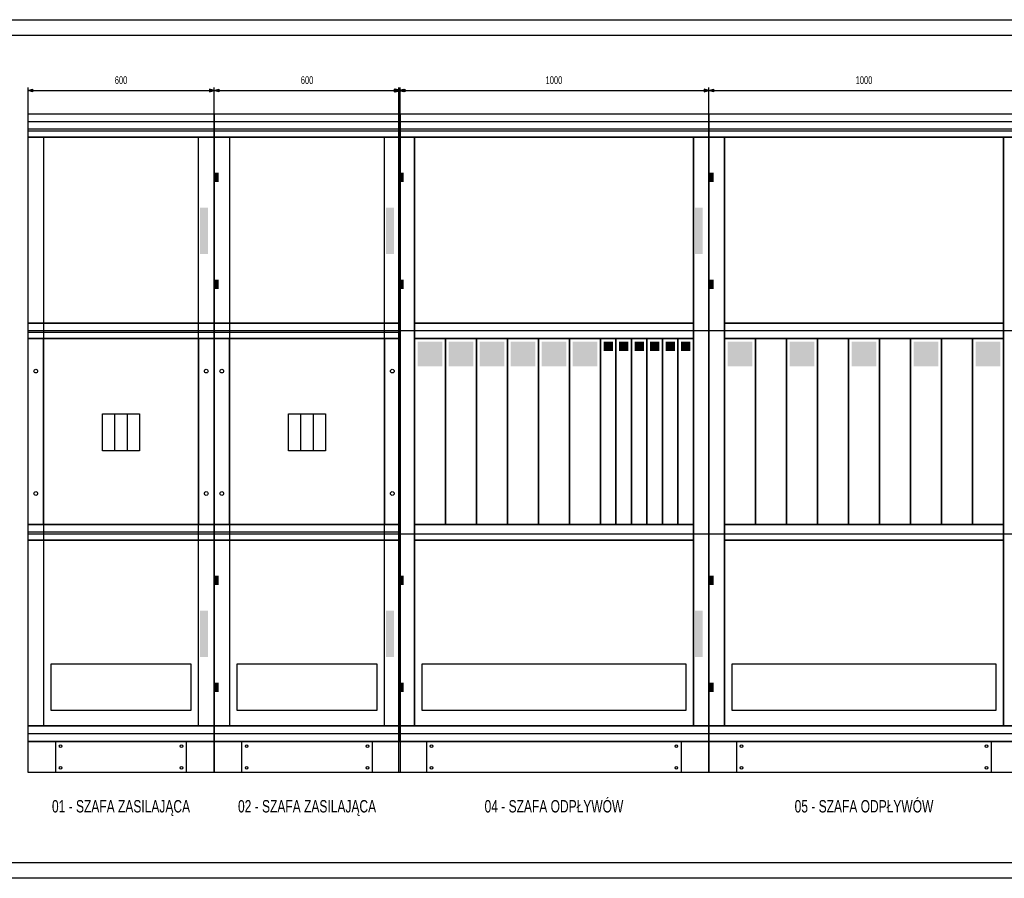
# Model space of a CAD drawing. Header units: millimetres. Extents: x -3526 to -1991, y 3916 to 4843.
# Tile 5 of 10: x -2618 to -2300, y 3916 to 4193. Entities that reach past the tile are written whole.
import ezdxf
from ezdxf.enums import TextEntityAlignment as Align

# ---------------------------------------------------------------- set-up
doc = ezdxf.new("R2010")
doc.units = ezdxf.units.MM
doc.linetypes.add('Caddy_Solid', pattern=[0])
doc.layers.add('_E_x_tabelka', color=7, linetype='Continuous', lineweight=25)
doc.layers.add('_ELTECH_ELE4', color=4, linetype='Continuous', lineweight=20)
doc.styles.add('Caddy_Arial', font='arial.ttf', dxfattribs={"width": 1.1})

msp = doc.modelspace()

# ---------------------------------------------------------------- hatches: boundary and pattern name
at = {"lineweight": 25}
for color, points in [(4, [(-2613.38, 4169.83), (-2614.88, 4170.23), (-2613.38, 4170.63), (-2613.38, 4169.83)]), (4, [(-2556.38, 4169.83), (-2554.88, 4170.23), (-2556.38, 4170.63), (-2556.38, 4169.83)]), (4, [(-2553.38, 4169.83), (-2554.88, 4170.23), (-2553.38, 4170.63), (-2553.38, 4169.83)]), (4, [(-2496.75, 4169.83), (-2495.25, 4170.23), (-2496.75, 4170.63), (-2496.75, 4169.83)]), (4, [(-2496.38, 4169.83), (-2494.88, 4170.23), (-2496.38, 4170.63), (-2496.38, 4169.83)]), (4, [(-2493.75, 4169.83), (-2495.25, 4170.23), (-2493.75, 4170.63), (-2493.75, 4169.83)]), (4, [(-2493.38, 4169.83), (-2494.88, 4170.23), (-2493.38, 4170.63), (-2493.38, 4169.83)]), (4, [(-2396.75, 4169.83), (-2395.25, 4170.23), (-2396.75, 4170.63), (-2396.75, 4169.83)]), (4, [(-2393.75, 4169.83), (-2395.25, 4170.23), (-2393.75, 4170.63), (-2393.75, 4169.83)]), (6, [(-2554.88, 4143.73), (-2553.38, 4143.73), (-2553.38, 4140.73), (-2554.88, 4140.73)]), (6, [(-2495.25, 4143.73), (-2493.75, 4143.73), (-2493.75, 4140.73), (-2495.25, 4140.73)]), (6, [(-2395.25, 4143.73), (-2393.75, 4143.73), (-2393.75, 4140.73), (-2395.25, 4140.73)]), (6, [(-2559.38, 4132.48), (-2556.88, 4132.48), (-2556.88, 4117.48), (-2559.38, 4117.48)]), (6, [(-2499.38, 4132.48), (-2496.88, 4132.48), (-2496.88, 4117.48), (-2499.38, 4117.48)]), (6, [(-2399.75, 4132.48), (-2397.25, 4132.48), (-2397.25, 4117.48), (-2399.75, 4117.48)]), (6, [(-2558.96, 4128.73), (-2557.29, 4128.73), (-2557.29, 4121.23), (-2558.96, 4121.23)]), (6, [(-2498.96, 4128.73), (-2497.29, 4128.73), (-2497.29, 4121.23), (-2498.96, 4121.23)]), (6, [(-2399.33, 4128.73), (-2397.67, 4128.73), (-2397.67, 4121.23), (-2399.33, 4121.23)]), (6, [(-2554.88, 4109.23), (-2553.38, 4109.23), (-2553.38, 4106.23), (-2554.88, 4106.23)]), (6, [(-2495.25, 4109.23), (-2493.75, 4109.23), (-2493.75, 4106.23), (-2495.25, 4106.23)]), (6, [(-2395.25, 4109.23), (-2393.75, 4109.23), (-2393.75, 4106.23), (-2395.25, 4106.23)]), (6, [(-2489.25, 4089.23), (-2481.25, 4089.23), (-2481.25, 4081.23), (-2489.25, 4081.23)]), (6, [(-2479.25, 4089.23), (-2471.25, 4089.23), (-2471.25, 4081.23), (-2479.25, 4081.23)]), (6, [(-2469.25, 4089.23), (-2461.25, 4089.23), (-2461.25, 4081.23), (-2469.25, 4081.23)]), (6, [(-2459.25, 4089.23), (-2451.25, 4089.23), (-2451.25, 4081.23), (-2459.25, 4081.23)]), (6, [(-2449.25, 4089.23), (-2441.25, 4089.23), (-2441.25, 4081.23), (-2449.25, 4081.23)]), (6, [(-2439.25, 4089.23), (-2431.25, 4089.23), (-2431.25, 4081.23), (-2439.25, 4081.23)]), (6, [(-2429.25, 4089.23), (-2426.25, 4089.23), (-2426.25, 4086.23), (-2429.25, 4086.23)]), (6, [(-2424.25, 4089.23), (-2421.25, 4089.23), (-2421.25, 4086.23), (-2424.25, 4086.23)]), (6, [(-2419.25, 4089.23), (-2416.25, 4089.23), (-2416.25, 4086.23), (-2419.25, 4086.23)]), (6, [(-2414.25, 4089.23), (-2411.25, 4089.23), (-2411.25, 4086.23), (-2414.25, 4086.23)]), (6, [(-2409.25, 4089.23), (-2406.25, 4089.23), (-2406.25, 4086.23), (-2409.25, 4086.23)]), (6, [(-2404.25, 4089.23), (-2401.25, 4089.23), (-2401.25, 4086.23), (-2404.25, 4086.23)]), (6, [(-2389.25, 4089.23), (-2381.25, 4089.23), (-2381.25, 4081.23), (-2389.25, 4081.23)]), (6, [(-2369.25, 4089.23), (-2361.25, 4089.23), (-2361.25, 4081.23), (-2369.25, 4081.23)]), (6, [(-2349.25, 4089.23), (-2341.25, 4089.23), (-2341.25, 4081.23), (-2349.25, 4081.23)]), (6, [(-2329.25, 4089.23), (-2321.25, 4089.23), (-2321.25, 4081.23), (-2329.25, 4081.23)]), (6, [(-2309.25, 4089.23), (-2301.25, 4089.23), (-2301.25, 4081.23), (-2309.25, 4081.23)]), (6, [(-2554.88, 4013.73), (-2553.38, 4013.73), (-2553.38, 4010.73), (-2554.88, 4010.73)]), (6, [(-2495.25, 4013.73), (-2493.75, 4013.73), (-2493.75, 4010.73), (-2495.25, 4010.73)]), (6, [(-2395.25, 4013.73), (-2393.75, 4013.73), (-2393.75, 4010.73), (-2395.25, 4010.73)]), (6, [(-2559.38, 4002.48), (-2556.88, 4002.48), (-2556.88, 3987.48), (-2559.38, 3987.48)]), (6, [(-2499.38, 4002.48), (-2496.88, 4002.48), (-2496.88, 3987.48), (-2499.38, 3987.48)]), (6, [(-2399.75, 4002.48), (-2397.25, 4002.48), (-2397.25, 3987.48), (-2399.75, 3987.48)]), (6, [(-2558.96, 3998.73), (-2557.29, 3998.73), (-2557.29, 3991.23), (-2558.96, 3991.23)]), (6, [(-2498.96, 3998.73), (-2497.29, 3998.73), (-2497.29, 3991.23), (-2498.96, 3991.23)]), (6, [(-2399.33, 3998.73), (-2397.67, 3998.73), (-2397.67, 3991.23), (-2399.33, 3991.23)]), (6, [(-2554.88, 3979.23), (-2553.38, 3979.23), (-2553.38, 3976.23), (-2554.88, 3976.23)]), (6, [(-2495.25, 3979.23), (-2493.75, 3979.23), (-2493.75, 3976.23), (-2495.25, 3976.23)]), (6, [(-2395.25, 3979.23), (-2393.75, 3979.23), (-2393.75, 3976.23), (-2395.25, 3976.23)])]:
    msp.add_hatch(color=color, dxfattribs=at).paths.add_polyline_path(points)

# ---------------------------------------------------------------- linework, layer by layer
at = {"color": 4, "lineweight": 25}
for p, q in [((-2614.88, 4160.23), (-2614.88, 4171.23)), ((-2614.88, 4160.23), (-2614.88, 4171.23)), ((-2614.88, 4170.23), (-2554.88, 4170.23)), ((-2554.88, 4160.23), (-2554.88, 4171.23)), ((-2554.88, 4160.23), (-2554.88, 4171.23)), ((-2554.88, 4170.23), (-2494.88, 4170.23)), ((-2495.25, 4160.23), (-2495.25, 4171.23)), ((-2495.25, 4160.23), (-2495.25, 4171.23)), ((-2495.25, 4170.23), (-2395.25, 4170.23)), ((-2494.88, 4160.23), (-2494.88, 4171.23)), ((-2494.88, 4160.23), (-2494.88, 4171.23)), ((-2395.25, 4160.23), (-2395.25, 4171.23)), ((-2395.25, 4160.23), (-2395.25, 4171.23)), ((-2395.25, 4170.23), (-2295.25, 4170.23))]:
    msp.add_line(p, q, dxfattribs=at)
for points in [[(-2613.38, 4169.83), (-2614.88, 4170.23), (-2613.38, 4170.63), (-2613.38, 4169.83)], [(-2556.38, 4169.83), (-2554.88, 4170.23), (-2556.38, 4170.63), (-2556.38, 4169.83)], [(-2553.38, 4169.83), (-2554.88, 4170.23), (-2553.38, 4170.63), (-2553.38, 4169.83)], [(-2496.75, 4169.83), (-2495.25, 4170.23), (-2496.75, 4170.63), (-2496.75, 4169.83)], [(-2496.38, 4169.83), (-2494.88, 4170.23), (-2496.38, 4170.63), (-2496.38, 4169.83)], [(-2493.75, 4169.83), (-2495.25, 4170.23), (-2493.75, 4170.63), (-2493.75, 4169.83)], [(-2493.38, 4169.83), (-2494.88, 4170.23), (-2493.38, 4170.63), (-2493.38, 4169.83)], [(-2396.75, 4169.83), (-2395.25, 4170.23), (-2396.75, 4170.63), (-2396.75, 4169.83)], [(-2393.75, 4169.83), (-2395.25, 4170.23), (-2393.75, 4170.63), (-2393.75, 4169.83)]]:
    msp.add_lwpolyline(points, dxfattribs=at)
at = {"color": 6, "lineweight": 25}
for points in [[(-2614.88, 4162.73), (-2554.88, 4162.73), (-2554.88, 4157.73), (-2614.88, 4157.73), (-2614.88, 4162.73)], [(-2614.88, 4160.23), (-2554.88, 4160.23), (-2554.88, 3960.23), (-2614.88, 3960.23), (-2614.88, 4160.23)], [(-2614.88, 4160.23), (-2554.88, 4160.23), (-2554.88, 4155.23), (-2614.88, 4155.23), (-2614.88, 4160.23)], [(-2554.88, 4162.73), (-2494.88, 4162.73), (-2494.88, 4157.73), (-2554.88, 4157.73), (-2554.88, 4162.73)], [(-2554.88, 4160.23), (-2554.88, 4160.23), (-2554.88, 3960.23), (-2554.88, 3960.23), (-2554.88, 4160.23)], [(-2554.88, 4160.23), (-2494.88, 4160.23), (-2494.88, 3960.23), (-2554.88, 3960.23), (-2554.88, 4160.23)], [(-2554.88, 4160.23), (-2494.88, 4160.23), (-2494.88, 4155.23), (-2554.88, 4155.23), (-2554.88, 4160.23)], [(-2495.25, 4162.73), (-2395.25, 4162.73), (-2395.25, 4157.73), (-2495.25, 4157.73), (-2495.25, 4162.73)], [(-2495.25, 4160.23), (-2495.25, 4160.23), (-2495.25, 3960.23), (-2495.25, 3960.23), (-2495.25, 4160.23)], [(-2495.25, 4160.23), (-2395.25, 4160.23), (-2395.25, 3960.23), (-2495.25, 3960.23), (-2495.25, 4160.23)], [(-2495.25, 4160.23), (-2395.25, 4160.23), (-2395.25, 3960.23), (-2495.25, 3960.23), (-2495.25, 4160.23)], [(-2495.25, 4160.23), (-2395.25, 4160.23), (-2395.25, 4155.23), (-2495.25, 4155.23), (-2495.25, 4160.23)], [(-2494.88, 4160.23), (-2494.88, 4160.23), (-2494.88, 3960.23), (-2494.88, 3960.23), (-2494.88, 4160.23)], [(-2395.25, 4162.73), (-2295.25, 4162.73), (-2295.25, 4157.73), (-2395.25, 4157.73), (-2395.25, 4162.73)], [(-2395.25, 4160.23), (-2395.25, 4160.23), (-2395.25, 3960.23), (-2395.25, 3960.23), (-2395.25, 4160.23)], [(-2395.25, 4160.23), (-2295.25, 4160.23), (-2295.25, 3960.23), (-2395.25, 3960.23), (-2395.25, 4160.23)], [(-2395.25, 4160.23), (-2295.25, 4160.23), (-2295.25, 3960.23), (-2395.25, 3960.23), (-2395.25, 4160.23)], [(-2395.25, 4160.23), (-2295.25, 4160.23), (-2295.25, 4155.23), (-2395.25, 4155.23), (-2395.25, 4160.23)], [(-2614.88, 4157.23), (-2554.88, 4157.23), (-2554.88, 4092.73), (-2614.88, 4092.73), (-2614.88, 4157.23)], [(-2554.88, 4157.23), (-2494.88, 4157.23), (-2494.88, 4092.73), (-2554.88, 4092.73), (-2554.88, 4157.23)], [(-2495.25, 4157.23), (-2395.25, 4157.23), (-2395.25, 4092.73), (-2495.25, 4092.73), (-2495.25, 4157.23)], [(-2395.25, 4157.23), (-2295.25, 4157.23), (-2295.25, 4092.73), (-2395.25, 4092.73), (-2395.25, 4157.23)], [(-2614.88, 4155.23), (-2554.88, 4155.23), (-2554.88, 3965.23), (-2614.88, 3965.23), (-2614.88, 4155.23)], [(-2614.88, 4155.23), (-2554.88, 4155.23), (-2554.88, 4095.23), (-2614.88, 4095.23), (-2614.88, 4155.23)], [(-2614.88, 4155.23), (-2554.88, 4155.23), (-2554.88, 4095.23), (-2614.88, 4095.23), (-2614.88, 4155.23)], [(-2614.88, 4155.23), (-2609.88, 4155.23), (-2609.88, 3965.23), (-2614.88, 3965.23), (-2614.88, 4155.23)], [(-2559.88, 4155.23), (-2554.88, 4155.23), (-2554.88, 3965.23), (-2559.88, 3965.23), (-2559.88, 4155.23)], [(-2554.88, 4155.23), (-2494.88, 4155.23), (-2494.88, 3965.23), (-2554.88, 3965.23), (-2554.88, 4155.23)], [(-2554.88, 4155.23), (-2494.88, 4155.23), (-2494.88, 4095.23), (-2554.88, 4095.23), (-2554.88, 4155.23)], [(-2554.88, 4155.23), (-2494.88, 4155.23), (-2494.88, 4095.23), (-2554.88, 4095.23), (-2554.88, 4155.23)], [(-2554.88, 4155.23), (-2549.88, 4155.23), (-2549.88, 3965.23), (-2554.88, 3965.23), (-2554.88, 4155.23)], [(-2499.88, 4155.23), (-2494.88, 4155.23), (-2494.88, 3965.23), (-2499.88, 3965.23), (-2499.88, 4155.23)], [(-2495.25, 4155.23), (-2490.25, 4155.23), (-2490.25, 3965.23), (-2495.25, 3965.23), (-2495.25, 4155.23)], [(-2490.25, 4155.23), (-2400.25, 4155.23), (-2400.25, 4095.23), (-2490.25, 4095.23), (-2490.25, 4155.23)], [(-2490.25, 4155.23), (-2400.25, 4155.23), (-2400.25, 4095.23), (-2490.25, 4095.23), (-2490.25, 4155.23)], [(-2400.25, 4155.23), (-2395.25, 4155.23), (-2395.25, 3965.23), (-2400.25, 3965.23), (-2400.25, 4155.23)], [(-2395.25, 4155.23), (-2390.25, 4155.23), (-2390.25, 3965.23), (-2395.25, 3965.23), (-2395.25, 4155.23)], [(-2390.25, 4155.23), (-2300.25, 4155.23), (-2300.25, 4095.23), (-2390.25, 4095.23), (-2390.25, 4155.23)], [(-2390.25, 4155.23), (-2300.25, 4155.23), (-2300.25, 4095.23), (-2390.25, 4095.23), (-2390.25, 4155.23)], [(-2300.25, 4155.23), (-2295.25, 4155.23), (-2295.25, 3965.23), (-2300.25, 3965.23), (-2300.25, 4155.23)], [(-2614.88, 4095.23), (-2554.88, 4095.23), (-2554.88, 4090.23), (-2614.88, 4090.23), (-2614.88, 4095.23)], [(-2554.88, 4095.23), (-2494.88, 4095.23), (-2494.88, 4090.23), (-2554.88, 4090.23), (-2554.88, 4095.23)], [(-2490.25, 4095.23), (-2400.25, 4095.23), (-2400.25, 4090.23), (-2490.25, 4090.23), (-2490.25, 4095.23)], [(-2390.25, 4095.23), (-2300.25, 4095.23), (-2300.25, 4090.23), (-2390.25, 4090.23), (-2390.25, 4095.23)], [(-2614.88, 4092.23), (-2554.88, 4092.23), (-2554.88, 4027.73), (-2614.88, 4027.73), (-2614.88, 4092.23)], [(-2614.88, 4090.23), (-2554.88, 4090.23), (-2554.88, 4030.23), (-2614.88, 4030.23), (-2614.88, 4090.23)], [(-2609.88, 4090.23), (-2559.88, 4090.23), (-2559.88, 4030.23), (-2609.88, 4030.23), (-2609.88, 4090.23)], [(-2609.88, 4090.23), (-2559.88, 4090.23), (-2559.88, 4030.23), (-2609.88, 4030.23), (-2609.88, 4090.23)], [(-2554.88, 4092.23), (-2494.88, 4092.23), (-2494.88, 4027.73), (-2554.88, 4027.73), (-2554.88, 4092.23)], [(-2554.88, 4090.23), (-2494.88, 4090.23), (-2494.88, 4030.23), (-2554.88, 4030.23), (-2554.88, 4090.23)], [(-2549.88, 4090.23), (-2499.88, 4090.23), (-2499.88, 4030.23), (-2549.88, 4030.23), (-2549.88, 4090.23)], [(-2549.88, 4090.23), (-2499.88, 4090.23), (-2499.88, 4030.23), (-2549.88, 4030.23), (-2549.88, 4090.23)], [(-2490.25, 4090.23), (-2400.25, 4090.23), (-2400.25, 4030.23), (-2490.25, 4030.23), (-2490.25, 4090.23)], [(-2490.25, 4090.23), (-2480.25, 4090.23), (-2480.25, 4030.23), (-2490.25, 4030.23), (-2490.25, 4090.23)], [(-2490.25, 4090.23), (-2480.25, 4090.23), (-2480.25, 4030.23), (-2490.25, 4030.23), (-2490.25, 4090.23)], [(-2490.25, 4090.23), (-2480.25, 4090.23), (-2480.25, 4030.23), (-2490.25, 4030.23), (-2490.25, 4090.23)], [(-2480.25, 4090.23), (-2470.25, 4090.23), (-2470.25, 4030.23), (-2480.25, 4030.23), (-2480.25, 4090.23)], [(-2480.25, 4090.23), (-2470.25, 4090.23), (-2470.25, 4030.23), (-2480.25, 4030.23), (-2480.25, 4090.23)], [(-2480.25, 4090.23), (-2470.25, 4090.23), (-2470.25, 4030.23), (-2480.25, 4030.23), (-2480.25, 4090.23)], [(-2470.25, 4090.23), (-2460.25, 4090.23), (-2460.25, 4030.23), (-2470.25, 4030.23), (-2470.25, 4090.23)], [(-2470.25, 4090.23), (-2460.25, 4090.23), (-2460.25, 4030.23), (-2470.25, 4030.23), (-2470.25, 4090.23)], [(-2470.25, 4090.23), (-2460.25, 4090.23), (-2460.25, 4030.23), (-2470.25, 4030.23), (-2470.25, 4090.23)], [(-2460.25, 4090.23), (-2450.25, 4090.23), (-2450.25, 4030.23), (-2460.25, 4030.23), (-2460.25, 4090.23)], [(-2460.25, 4090.23), (-2450.25, 4090.23), (-2450.25, 4030.23), (-2460.25, 4030.23), (-2460.25, 4090.23)], [(-2460.25, 4090.23), (-2450.25, 4090.23), (-2450.25, 4030.23), (-2460.25, 4030.23), (-2460.25, 4090.23)], [(-2450.25, 4090.23), (-2440.25, 4090.23), (-2440.25, 4030.23), (-2450.25, 4030.23), (-2450.25, 4090.23)], [(-2450.25, 4090.23), (-2440.25, 4090.23), (-2440.25, 4030.23), (-2450.25, 4030.23), (-2450.25, 4090.23)], [(-2450.25, 4090.23), (-2440.25, 4090.23), (-2440.25, 4030.23), (-2450.25, 4030.23), (-2450.25, 4090.23)], [(-2440.25, 4090.23), (-2430.25, 4090.23), (-2430.25, 4030.23), (-2440.25, 4030.23), (-2440.25, 4090.23)], [(-2440.25, 4090.23), (-2430.25, 4090.23), (-2430.25, 4030.23), (-2440.25, 4030.23), (-2440.25, 4090.23)], [(-2440.25, 4090.23), (-2430.25, 4090.23), (-2430.25, 4030.23), (-2440.25, 4030.23), (-2440.25, 4090.23)], [(-2430.25, 4090.23), (-2425.25, 4090.23), (-2425.25, 4030.23), (-2430.25, 4030.23), (-2430.25, 4090.23)], [(-2430.25, 4090.23), (-2425.25, 4090.23), (-2425.25, 4030.23), (-2430.25, 4030.23), (-2430.25, 4090.23)], [(-2430.25, 4090.23), (-2425.25, 4090.23), (-2425.25, 4030.23), (-2430.25, 4030.23), (-2430.25, 4090.23)], [(-2425.25, 4090.23), (-2420.25, 4090.23), (-2420.25, 4030.23), (-2425.25, 4030.23), (-2425.25, 4090.23)], [(-2425.25, 4090.23), (-2420.25, 4090.23), (-2420.25, 4030.23), (-2425.25, 4030.23), (-2425.25, 4090.23)], [(-2425.25, 4090.23), (-2420.25, 4090.23), (-2420.25, 4030.23), (-2425.25, 4030.23), (-2425.25, 4090.23)], [(-2420.25, 4090.23), (-2415.25, 4090.23), (-2415.25, 4030.23), (-2420.25, 4030.23), (-2420.25, 4090.23)], [(-2420.25, 4090.23), (-2415.25, 4090.23), (-2415.25, 4030.23), (-2420.25, 4030.23), (-2420.25, 4090.23)], [(-2420.25, 4090.23), (-2415.25, 4090.23), (-2415.25, 4030.23), (-2420.25, 4030.23), (-2420.25, 4090.23)], [(-2415.25, 4090.23), (-2410.25, 4090.23), (-2410.25, 4030.23), (-2415.25, 4030.23), (-2415.25, 4090.23)], [(-2415.25, 4090.23), (-2410.25, 4090.23), (-2410.25, 4030.23), (-2415.25, 4030.23), (-2415.25, 4090.23)], [(-2415.25, 4090.23), (-2410.25, 4090.23), (-2410.25, 4030.23), (-2415.25, 4030.23), (-2415.25, 4090.23)], [(-2410.25, 4090.23), (-2405.25, 4090.23), (-2405.25, 4030.23), (-2410.25, 4030.23), (-2410.25, 4090.23)], [(-2410.25, 4090.23), (-2405.25, 4090.23), (-2405.25, 4030.23), (-2410.25, 4030.23), (-2410.25, 4090.23)], [(-2410.25, 4090.23), (-2405.25, 4090.23), (-2405.25, 4030.23), (-2410.25, 4030.23), (-2410.25, 4090.23)], [(-2405.25, 4090.23), (-2400.25, 4090.23), (-2400.25, 4030.23), (-2405.25, 4030.23), (-2405.25, 4090.23)], [(-2405.25, 4090.23), (-2400.25, 4090.23), (-2400.25, 4030.23), (-2405.25, 4030.23), (-2405.25, 4090.23)], [(-2405.25, 4090.23), (-2400.25, 4090.23), (-2400.25, 4030.23), (-2405.25, 4030.23), (-2405.25, 4090.23)], [(-2390.25, 4090.23), (-2300.25, 4090.23), (-2300.25, 4030.23), (-2390.25, 4030.23), (-2390.25, 4090.23)], [(-2390.25, 4090.23), (-2380.25, 4090.23), (-2380.25, 4030.23), (-2390.25, 4030.23), (-2390.25, 4090.23)], [(-2390.25, 4090.23), (-2380.25, 4090.23), (-2380.25, 4030.23), (-2390.25, 4030.23), (-2390.25, 4090.23)], [(-2390.25, 4090.23), (-2380.25, 4090.23), (-2380.25, 4030.23), (-2390.25, 4030.23), (-2390.25, 4090.23)], [(-2380.25, 4090.23), (-2370.25, 4090.23), (-2370.25, 4030.23), (-2380.25, 4030.23), (-2380.25, 4090.23)], [(-2380.25, 4090.23), (-2370.25, 4090.23), (-2370.25, 4030.23), (-2380.25, 4030.23), (-2380.25, 4090.23)], [(-2380.25, 4090.23), (-2370.25, 4090.23), (-2370.25, 4030.23), (-2380.25, 4030.23), (-2380.25, 4090.23)], [(-2370.25, 4090.23), (-2360.25, 4090.23), (-2360.25, 4030.23), (-2370.25, 4030.23), (-2370.25, 4090.23)], [(-2370.25, 4090.23), (-2360.25, 4090.23), (-2360.25, 4030.23), (-2370.25, 4030.23), (-2370.25, 4090.23)], [(-2370.25, 4090.23), (-2360.25, 4090.23), (-2360.25, 4030.23), (-2370.25, 4030.23), (-2370.25, 4090.23)], [(-2360.25, 4090.23), (-2350.25, 4090.23), (-2350.25, 4030.23), (-2360.25, 4030.23), (-2360.25, 4090.23)], [(-2360.25, 4090.23), (-2350.25, 4090.23), (-2350.25, 4030.23), (-2360.25, 4030.23), (-2360.25, 4090.23)], [(-2360.25, 4090.23), (-2350.25, 4090.23), (-2350.25, 4030.23), (-2360.25, 4030.23), (-2360.25, 4090.23)], [(-2350.25, 4090.23), (-2340.25, 4090.23), (-2340.25, 4030.23), (-2350.25, 4030.23), (-2350.25, 4090.23)], [(-2350.25, 4090.23), (-2340.25, 4090.23), (-2340.25, 4030.23), (-2350.25, 4030.23), (-2350.25, 4090.23)], [(-2350.25, 4090.23), (-2340.25, 4090.23), (-2340.25, 4030.23), (-2350.25, 4030.23), (-2350.25, 4090.23)], [(-2340.25, 4090.23), (-2330.25, 4090.23), (-2330.25, 4030.23), (-2340.25, 4030.23), (-2340.25, 4090.23)], [(-2340.25, 4090.23), (-2330.25, 4090.23), (-2330.25, 4030.23), (-2340.25, 4030.23), (-2340.25, 4090.23)], [(-2340.25, 4090.23), (-2330.25, 4090.23), (-2330.25, 4030.23), (-2340.25, 4030.23), (-2340.25, 4090.23)], [(-2330.25, 4090.23), (-2320.25, 4090.23), (-2320.25, 4030.23), (-2330.25, 4030.23), (-2330.25, 4090.23)], [(-2330.25, 4090.23), (-2320.25, 4090.23), (-2320.25, 4030.23), (-2330.25, 4030.23), (-2330.25, 4090.23)], [(-2330.25, 4090.23), (-2320.25, 4090.23), (-2320.25, 4030.23), (-2330.25, 4030.23), (-2330.25, 4090.23)], [(-2320.25, 4090.23), (-2310.25, 4090.23), (-2310.25, 4030.23), (-2320.25, 4030.23), (-2320.25, 4090.23)], [(-2320.25, 4090.23), (-2310.25, 4090.23), (-2310.25, 4030.23), (-2320.25, 4030.23), (-2320.25, 4090.23)], [(-2320.25, 4090.23), (-2310.25, 4090.23), (-2310.25, 4030.23), (-2320.25, 4030.23), (-2320.25, 4090.23)], [(-2310.25, 4090.23), (-2300.25, 4090.23), (-2300.25, 4030.23), (-2310.25, 4030.23), (-2310.25, 4090.23)], [(-2310.25, 4090.23), (-2300.25, 4090.23), (-2300.25, 4030.23), (-2310.25, 4030.23), (-2310.25, 4090.23)], [(-2310.25, 4090.23), (-2300.25, 4090.23), (-2300.25, 4030.23), (-2310.25, 4030.23), (-2310.25, 4090.23)], [(-2590.88, 4065.98), (-2578.88, 4065.98), (-2578.88, 4053.98), (-2590.88, 4053.98), (-2590.88, 4065.98)], [(-2590.88, 4065.98), (-2578.88, 4065.98), (-2578.88, 4053.98), (-2590.88, 4053.98), (-2590.88, 4065.98)], [(-2586.88, 4065.98), (-2582.88, 4065.98), (-2582.88, 4053.98), (-2586.88, 4053.98), (-2586.88, 4065.98)], [(-2530.88, 4065.98), (-2518.88, 4065.98), (-2518.88, 4053.98), (-2530.88, 4053.98), (-2530.88, 4065.98)], [(-2530.88, 4065.98), (-2518.88, 4065.98), (-2518.88, 4053.98), (-2530.88, 4053.98), (-2530.88, 4065.98)], [(-2526.88, 4065.98), (-2522.88, 4065.98), (-2522.88, 4053.98), (-2526.88, 4053.98), (-2526.88, 4065.98)], [(-2614.88, 4030.23), (-2554.88, 4030.23), (-2554.88, 4025.23), (-2614.88, 4025.23), (-2614.88, 4030.23)], [(-2554.88, 4030.23), (-2494.88, 4030.23), (-2494.88, 4025.23), (-2554.88, 4025.23), (-2554.88, 4030.23)], [(-2490.25, 4030.23), (-2400.25, 4030.23), (-2400.25, 4025.23), (-2490.25, 4025.23), (-2490.25, 4030.23)], [(-2390.25, 4030.23), (-2300.25, 4030.23), (-2300.25, 4025.23), (-2390.25, 4025.23), (-2390.25, 4030.23)], [(-2614.88, 4027.23), (-2554.88, 4027.23), (-2554.88, 3962.73), (-2614.88, 3962.73), (-2614.88, 4027.23)], [(-2554.88, 4027.23), (-2494.88, 4027.23), (-2494.88, 3962.73), (-2554.88, 3962.73), (-2554.88, 4027.23)], [(-2495.25, 4027.23), (-2395.25, 4027.23), (-2395.25, 3962.73), (-2495.25, 3962.73), (-2495.25, 4027.23)], [(-2395.25, 4027.23), (-2295.25, 4027.23), (-2295.25, 3962.73), (-2395.25, 3962.73), (-2395.25, 4027.23)], [(-2614.88, 4025.23), (-2554.88, 4025.23), (-2554.88, 3965.23), (-2614.88, 3965.23), (-2614.88, 4025.23)], [(-2614.88, 4025.23), (-2554.88, 4025.23), (-2554.88, 3965.23), (-2614.88, 3965.23), (-2614.88, 4025.23)], [(-2554.88, 4025.23), (-2494.88, 4025.23), (-2494.88, 3965.23), (-2554.88, 3965.23), (-2554.88, 4025.23)], [(-2554.88, 4025.23), (-2494.88, 4025.23), (-2494.88, 3965.23), (-2554.88, 3965.23), (-2554.88, 4025.23)], [(-2490.25, 4025.23), (-2400.25, 4025.23), (-2400.25, 3965.23), (-2490.25, 3965.23), (-2490.25, 4025.23)], [(-2490.25, 4025.23), (-2400.25, 4025.23), (-2400.25, 3965.23), (-2490.25, 3965.23), (-2490.25, 4025.23)], [(-2390.25, 4025.23), (-2300.25, 4025.23), (-2300.25, 3965.23), (-2390.25, 3965.23), (-2390.25, 4025.23)], [(-2607.38, 3985.23), (-2562.38, 3985.23), (-2562.38, 3970.23), (-2607.38, 3970.23), (-2607.38, 3985.23)], [(-2547.38, 3985.23), (-2502.38, 3985.23), (-2502.38, 3970.23), (-2547.38, 3970.23), (-2547.38, 3985.23)], [(-2487.75, 3985.23), (-2402.75, 3985.23), (-2402.75, 3970.23), (-2487.75, 3970.23), (-2487.75, 3985.23)], [(-2387.75, 3985.23), (-2302.75, 3985.23), (-2302.75, 3970.23), (-2387.75, 3970.23), (-2387.75, 3985.23)], [(-2614.88, 3965.23), (-2554.88, 3965.23), (-2554.88, 3960.23), (-2614.88, 3960.23), (-2614.88, 3965.23)], [(-2554.88, 3965.23), (-2494.88, 3965.23), (-2494.88, 3960.23), (-2554.88, 3960.23), (-2554.88, 3965.23)], [(-2495.25, 3965.23), (-2395.25, 3965.23), (-2395.25, 3960.23), (-2495.25, 3960.23), (-2495.25, 3965.23)], [(-2395.25, 3965.23), (-2295.25, 3965.23), (-2295.25, 3960.23), (-2395.25, 3960.23), (-2395.25, 3965.23)], [(-2614.88, 3960.23), (-2554.88, 3960.23), (-2554.88, 3950.23), (-2614.88, 3950.23), (-2614.88, 3960.23)], [(-2605.88, 3960.23), (-2563.88, 3960.23), (-2563.88, 3950.23), (-2605.88, 3950.23), (-2605.88, 3960.23)], [(-2554.88, 3960.23), (-2494.88, 3960.23), (-2494.88, 3950.23), (-2554.88, 3950.23), (-2554.88, 3960.23)], [(-2545.88, 3960.23), (-2503.88, 3960.23), (-2503.88, 3950.23), (-2545.88, 3950.23), (-2545.88, 3960.23)], [(-2495.25, 3960.23), (-2395.25, 3960.23), (-2395.25, 3950.23), (-2495.25, 3950.23), (-2495.25, 3960.23)], [(-2486.25, 3960.23), (-2404.25, 3960.23), (-2404.25, 3950.23), (-2486.25, 3950.23), (-2486.25, 3960.23)], [(-2395.25, 3960.23), (-2295.25, 3960.23), (-2295.25, 3950.23), (-2395.25, 3950.23), (-2395.25, 3960.23)], [(-2386.25, 3960.23), (-2304.25, 3960.23), (-2304.25, 3950.23), (-2386.25, 3950.23), (-2386.25, 3960.23)]]:
    msp.add_lwpolyline(points, dxfattribs=at)
for centre, major_axis in [((-2612.38, 4079.73), (0.6, 0)), ((-2557.38, 4079.73), (0.6, 0)), ((-2552.38, 4079.73), (0.6, 0)), ((-2497.38, 4079.73), (0.6, 0)), ((-2612.38, 4040.23), (0.6, 0)), ((-2557.38, 4040.23), (0.6, 0)), ((-2552.38, 4040.23), (0.6, 0)), ((-2497.38, 4040.23), (0.6, 0)), ((-2604.38, 3958.73), (0.4, 0)), ((-2565.38, 3958.73), (0.4, 0)), ((-2544.38, 3958.73), (0.4, 0)), ((-2505.38, 3958.73), (0.4, 0)), ((-2484.75, 3958.73), (0.4, 0)), ((-2405.75, 3958.73), (0.4, 0)), ((-2384.75, 3958.73), (0.4, 0)), ((-2305.75, 3958.73), (0.4, 0)), ((-2604.38, 3951.73), (0.4, 0)), ((-2565.38, 3951.73), (0.4, 0)), ((-2544.38, 3951.73), (0.4, 0)), ((-2505.38, 3951.73), (0.4, 0)), ((-2484.75, 3951.73), (0.4, 0)), ((-2405.75, 3951.73), (0.4, 0)), ((-2384.75, 3951.73), (0.4, 0)), ((-2305.75, 3951.73), (0.4, 0))]:
    msp.add_ellipse(centre, major_axis=major_axis, ratio=1, dxfattribs=at)
at = {"layer": '_E_x_tabelka'}
for points in [[(-3154.3, 4193.09), (-1990.91, 4193.09), (-1990.91, 3916.09), (-3154.3, 3916.09)], [(-3139.3, 4188.09), (-1995.91, 4188.09), (-1995.91, 3921.09), (-3139.3, 3921.09)]]:
    msp.add_lwpolyline(points, close=True, dxfattribs=at)

# ---------------------------------------------------------------- texts
at = {"layer": '_ELTECH_ELE4', "linetype": 'Caddy_Solid', "lineweight": 25, "style": 'Caddy_Arial', "width": 0.693}
for s, height, p in [('600', 2.5, (-2584.88, 4172.34)), ('600', 2.5, (-2524.88, 4172.34)), ('1000', 2.5, (-2445.25, 4172.34)), ('1000', 2.5, (-2345.25, 4172.34)), ('01 - SZAFA ZASILAJĄCA', 4, (-2584.88, 3937.33)), ('02 - SZAFA ZASILAJĄCA', 4, (-2524.88, 3937.33)), ('04 - SZAFA ODPŁYWÓW', 4, (-2445.25, 3937.33)), ('05 - SZAFA ODPŁYWÓW', 4, (-2345.25, 3937.33))]:
    msp.add_text(s, height=height, dxfattribs=at).set_placement(p, align=Align.CENTER)

doc.saveas('drawing.dxf')
